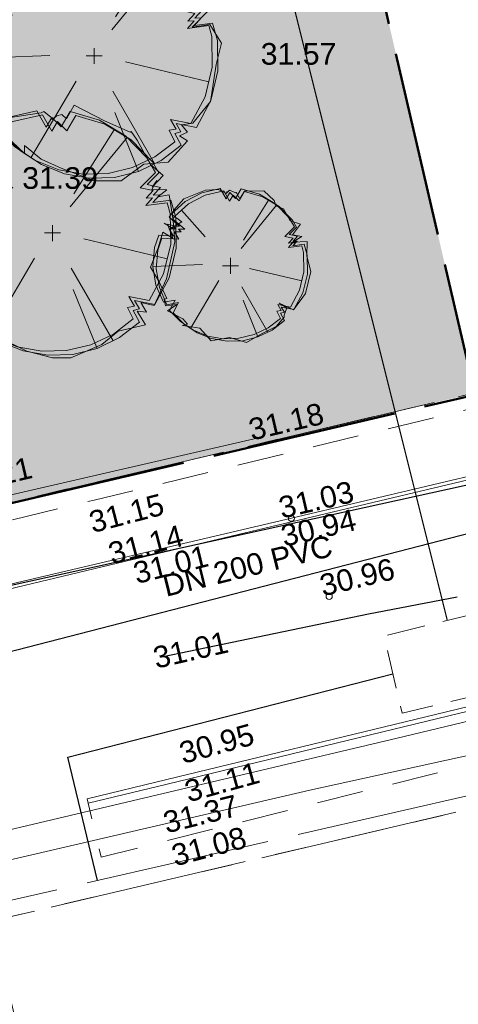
# Model space of a CAD drawing. Header units: metres. Extents: x 738076 to 738809, y 6589688 to 6590318.
# Tile 67 of 188: x 738437 to 738451, y 6589956 to 6589988. Entities that reach past the tile are written whole.
import ezdxf

# ---------------------------------------------------------------- set-up
doc = ezdxf.new("R2010")
doc.units = ezdxf.units.M
for name, pattern in [('ASFBET', [2.5, 1.5, -1]), ('HEKK', [134.6, 130, -4.6]), ('KATASTRIPIIR', [7, 4, -1, 1, -1]), ('KONTUUR', [1.85, 1.25, -0.6]), ('TOOPIIR', [7, 6, -1])]:
    doc.linetypes.add(name, pattern=pattern)
for name, color, linetype, lineweight in [('_GE (2D)', 7, 'Continuous', 5), ('_MA-haljastus kool (2D)', 7, 'Continuous', 5), ('_MA-joon kool (2D)', 7, 'Continuous', 5), ('_MA-pind kool (2D)', 7, 'Continuous', 5), ('None', 7, 'Continuous', 5), ('Plants-Component-Interior Linework', 7, 'Continuous', 18), ('Plants-Component-Outline', 7, 'Continuous', 18)]:
    doc.layers.add(name, color=color, linetype=linetype, lineweight=lineweight)
for name, color, linetype, lineweight, true_color in [('GE-HALJASTUS', 7, 'Continuous', 5, 0x888888), ('GE-korgus-EH2000', 7, 'Continuous', 5, 0x888888), ('GE-KTRASS', 7, 'Continuous', 5, 0x888888), ('GE-MOOTPIIR', 7, 'Continuous', 5, 0x888888), ('GE-MPKAABEL', 7, 'Continuous', 5, 0x888888), ('GE-MPOHULIIN', 7, 'Continuous', 5, 0x888888), ('GE-PIIR', 7, 'Continuous', 18, 0xcc6600), ('GE-TEE', 7, 'Continuous', 5, 0x888888), ('GE-TTRASS', 7, 'Continuous', 5, 0x888888), ('GE-VTRASS', 7, 'Continuous', 5, 0x888888), ('MA-haljastus murukate', 7, 'Continuous', 5, 0xb9ceac), ('MA-haljastus puu', 7, 'Continuous', 5, 0xb9ceac), ('MA-projektala piir', 7, 'TOOPIIR', 50, 0xdd0000), ('MA-välisvalgusti', 7, 'Continuous', 5, 0x888888)]:
    doc.layers.add(name, color=color, linetype=linetype, lineweight=lineweight, true_color=true_color)
doc.styles.add('Arial', font='Arial')
doc.linetypes.add('-K-', pattern='A,10,-0.8,-1.308668,["K",Arial,S=1.4,R=0,X=-1.308668,Y=-0.7],-0.891332,10,-3', length=26)
doc.linetypes.add('-T-', pattern='A,10,-0.8,-1.198494,["T",Arial,S=1.4,R=0,X=-1.198494,Y=-0.7],-1.001506,10,-3', length=26)
doc.linetypes.add('-V-', pattern='A,10,-0.8,-1.308668,["V",Arial,S=1.4,R=0,X=-1.308668,Y=-0.7],-0.891332,10,-3', length=26)
doc.linetypes.add('MP_KBL', pattern='A,0,[1,MP_KBL.shx,S=1,R=0,X=0,Y=-0.5],-18.999', length=18.999)

# ---------------------------------------------------------------- blocks, each defined once
blk = doc.blocks.new('Hardscape (2D)-51')
at = {"layer": 'MA-haljastus murukate', "color": 254, "true_color": 0xd9e6cf, "transparency": 33554687}
blk.add_solid([(-8.992, -1.7), (-12.528, 13.534), (-24.06, -5.248), (-29.504, 17.066)], dxfattribs=at)
blk.add_solid([(-8.992, -1.7), (-12.528, 13.534), (-24.06, -5.248), (-29.504, 17.066)], dxfattribs=at)
at = {"layer": 'MA-haljastus murukate', "color": 0, "flags": 1}
for tag in ['IFC_UUID', 'instanceID', 'prm0_name', 'prm0_type', 'prm0_value', 'prm1_name', 'prm1_type', 'prm1_value', 'prm2_name', 'prm2_type', 'prm2_value', 'prm3_name', 'prm3_type', 'prm3_value', 'prm4_name', 'prm4_type', 'prm4_value', 'prm5_name', 'prm5_type', 'prm5_value', 'prm6_name', 'prm6_type', 'prm6_value', 'prm7_name', 'prm7_type', 'prm7_value', 'prm8_name', 'prm8_type', 'prm8_value']:
    blk.add_attdef(tag, (-2153984.551, -6234772.26), '', height=0.00018, dxfattribs=at)
blk = doc.blocks.new('MA-pind kool (2D)')
at = {"layer": 'MA-haljastus murukate', "transparency": 33554687}
blk.add_blockref('Hardscape (2D)-51', (-2153955.047, -6234767.012), dxfattribs=at)
blk = doc.blocks.new('OT 04 (2D)')
at = {"layer": 'MA-välisvalgusti', "color": 7, "transparency": 33554687}
for p, q in [((-0.196, 0), (0.196, 0)), ((0, 0.193), (0, -0.195))]:
    blk.add_line(p, q, dxfattribs=at)
at = {"layer": 'Plants-Component-Interior Linework'}
for p, q in [((0.517, 0.953), (1.492, 2.507)), ((0.427, 0.635), (1.806, 2.318)), ((-0.966, 1.086), (-1.883, 2.118)), ((-2.202, 1.394), (-2.553, 1.612)), ((-1.076, 0.01), (-3, -0.063)), ((0.758, -0.145), (2.778, -0.628)), ((-0.439, -0.612), (-1.533, -2.469)), ((0.453, -0.857), (1.467, -2.613)), ((0.503, -1.373), (1.079, -2.801))]:
    blk.add_line(p, q, dxfattribs=at)
at = {"layer": 'Plants-Component-Outline'}
blk.add_line((1.475, -2.451), (1.956, -2.085), dxfattribs=at)
at = {"layer": 'Plants-Component-Outline', "flags": 128}
for points in [[(1.956, -2.085), (1.818, -1.804), (1.986, -1.776), (1.852, -1.544), (2.344, -1.641), (2.692, -0.988), (2.865, -0.269), (2.853, 0.471), (2.78, 0.736), (2.264, 0.668), (2.427, 0.851), (2.272, 0.842), (2.443, 1.033), (2.125, 1.1), (2.493, 1.468), (2.287, 1.826), (1.77, 2.354), (1.136, 2.736), (0.427, 2.948), (0.211, 2.574), (-0.016, 2.802), (-0.152, 2.567), (-0.383, 2.967), (-1.096, 2.799), (-1.745, 2.459), (-2.29, 1.969), (-2.37, 1.849), (-1.969, 1.504), (-2.214, 1.504), (-2.104, 1.394), (-2.361, 1.394), (-2.198, 1.112), (-2.771, 1.145), (-2.938, 0.667), (-3, -0.063), (-2.879, -0.786), (-2.583, -1.456), (-2.135, -1.37), (-2.345, -1.77), (-1.922, -2.202), (-1.42, -2.538), (-0.859, -2.764), (-0.264, -2.87), (0.341, -2.852), (0.929, -2.71), (1.475, -2.451)], [(0.562, 2.852), (0.346, 2.478), (0.119, 2.705), (-0.017, 2.47), (-0.248, 2.871), (-0.961, 2.703), (-1.611, 2.363), (-2.155, 1.873), (-2.218, 1.778), (-1.761, 1.384), (-2.006, 1.384), (-1.896, 1.274), (-2.153, 1.274), (-1.99, 0.992), (-2.643, 1.029), (-2.803, 0.571), (-2.865, -0.16), (-2.744, -0.882), (-2.448, -1.553), (-2, -1.466), (-2.211, -1.866), (-1.785, -2.3), (-1.28, -2.637), (-0.716, -2.863), (-0.118, -2.967), (0.49, -2.946), (1.079, -2.801), (1.627, -2.537), (2.108, -2.165), (1.952, -1.881), (2.105, -1.844), (1.987, -1.64), (2.478, -1.737), (2.826, -1.084), (3, -0.365), (2.988, 0.375), (2.871, 0.799), (2.435, 0.741), (2.598, 0.924), (2.443, 0.915), (2.614, 1.107), (2.296, 1.173), (2.579, 1.456), (2.422, 1.729), (1.904, 2.258)], [(1.904, 2.258), (1.271, 2.64), (0.562, 2.851)]]:
    blk.add_lwpolyline(points, dxfattribs=at)
at = {"layer": 'None', "color": 0, "flags": 1}
for tag in ['ID', 'Quantity', 'Latin_Name', 'Common_Name', 'Plantlist_Name', 'Category', 'Spread', 'Height', 'Spacing', 'Scheduled_Size', 'SKU', 'Price', 'Extended_Price', 'Notes', 'Class_Code', 'Landscape_Use', 'Growth_Habit', 'Mature_Height', 'Mature_Spread', 'Flower_Characteristics', 'Floral_Color', 'Blooms_Begin', 'Foliage_Characteristics', 'Foliage_Color', 'Fall_Colors', 'Fruit_Characteristics', 'Fruit_Color', 'Persistence', 'Tolerances', 'Water_Range', 'Soil_Range', 'pH_Range', 'Light_Range', 'Plant_Zone', 'Favorite', 'Project_Numbers', 'Supplier', 'Comment_1', 'Comment_2', 'Comment_3', 'Image_Plant_Form', 'Image_Detail', 'Image_Misc', 'Custom_Image']:
    blk.add_attdef(tag, (-3, -2.967), '', height=0.00018, dxfattribs=at)
blk = doc.blocks.new('Ornamental Tree 04 (2D)')
at = {"layer": 'None', "color": 250, "true_color": 0x444444, "transparency": 33554687}
blk.add_blockref('OT 04 (2D)', (0, 0), dxfattribs=at)
blk = doc.blocks.new('Plant (2D)')
at = {"layer": 'MA-haljastus puu', "transparency": 33554687, "flags": 128}
blk.add_lwpolyline([(3.426, 2.536), (2.486, 2.93), (2.632, 3.292), (2.578, 3.095), (1.725, 3.859), (0.506, 4.068), (0.507, 3.695), (0.285, 3.73), (0.103, 3.781), (-0.039, 3.679), (-0.259, 3.703), (-0.107, 3.759), (-0.235, 3.735), (-0.534, 3.913), (-1.325, 3.892), (-2.194, 3.514), (-3.07, 2.57), (-3.257, 2.592), (-2.429, 2.178), (-2.957, 2.154), (-2.855, 1.838), (-3.002, 2.078), (-2.711, 1.702), (-3.723, 1.73), (-3.974, 1.115), (-3.785, -0.166), (-3.874, -0.893), (-3.219, -1.806), (-3.336, -1.796), (-3.321, -1.923), (-2.72, -2.012), (-3.145, -2.413), (-2.659, -2.765), (-2.248, -3.159), (-2.254, -2.898), (-1.714, -3.342), (-1.065, -3.626), (0.006, -4.04), (0.87, -4.043), (1.601, -3.5), (2.394, -3.44), (3.017, -2.745), (2.756, -2.58), (3.016, -2.466), (2.828, -2.224), (3.185, -2.179), (3.759, -1.475), (3.948, -0.274), (4.121, 0.418), (3.736, 1.015), (3.164, 0.934), (3.678, 1.444), (3.428, 1.46), (3.671, 1.424), (3.051, 1.507), (3.596, 2.123)], close=True, dxfattribs=at)
at = {"layer": 'MA-haljastus puu', "color": 7, "transparency": 33554687, "xscale": 1.333333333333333, "yscale": 1.333333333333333, "zscale": 1.25}
blk.add_blockref('Ornamental Tree 04 (2D)', (0, 0, -0.555), dxfattribs=at)
at = {"layer": 'MA-haljastus puu', "color": 0, "flags": 1}
for tag in ['IFC_UUID', 'instanceID', 'prm0_name', 'prm0_type', 'prm0_value', 'prm1_name', 'prm1_type', 'prm1_value', 'prm2_name', 'prm2_type', 'prm2_value', 'prm3_name', 'prm3_type', 'prm3_value', 'prm4_name', 'prm4_type', 'prm4_value', 'prm5_name', 'prm5_type', 'prm5_value', 'prm6_name', 'prm6_type', 'prm6_value', 'prm7_name', 'prm7_type', 'prm7_value', 'prm8_name', 'prm8_type', 'prm8_value', 'prm9_name', 'prm9_type', 'prm9_value', 'ID', 'Quantity', 'Latin_Name', 'Common_Name', 'Plantlist_Name', 'Category', 'Spread', 'Height', 'Spacing', 'Scheduled_Size', 'SKU', 'Price', 'Extended_Price', 'Notes', 'Class_Code', 'Landscape_Use', 'Growth_Habit', 'Mature_Height', 'Mature_Spread', 'Flower_Characteristics', 'Floral_Color', 'Blooms_Begin', 'Foliage_Characteristics', 'Foliage_Color', 'Fall_Colors', 'Fruit_Characteristics', 'Fruit_Color', 'Persistence', 'Tolerances', 'Water_Range', 'Soil_Range', 'pH_Range', 'Light_Range', 'Plant_Zone', 'Favorite', 'Project_Numbers', 'Supplier', 'Comment_1', 'Comment_2', 'Comment_3', 'Image_Plant_Form', 'Image_Detail', 'Image_Misc', 'Custom_Image']:
    blk.add_attdef(tag, (-2153980.344, -6234761.842), '', height=0.00018, dxfattribs=at)
blk = doc.blocks.new('Plant (2D)-1')
at = {"layer": 'MA-haljastus puu', "transparency": 33554687, "flags": 128}
blk.add_lwpolyline([(3.17, 2.213), (2.73, 3.002), (2.542, 3.279), (2.505, 3.259), (1.682, 3.626), (0.703, 4.132), (0.449, 3.699), (0.302, 3.829), (0.133, 3.79), (-0.024, 3.668), (0.028, 3.681), (-0.11, 3.786), (-0.282, 3.929), (-0.369, 3.886), (-1.58, 3.701), (-2.44, 3.206), (-2.838, 2.544), (-3.236, 2.442), (-2.675, 1.945), (-3.033, 2.232), (-2.896, 1.826), (-2.961, 1.755), (-3.008, 1.689), (-3.504, 1.446), (-3.985, 0.809), (-4.032, -0.173), (-3.637, -1.095), (-3.535, -1.713), (-3.164, -1.681), (-3.339, -1.87), (-2.727, -2.059), (-3.169, -2.154), (-2.403, -3.022), (-2.482, -2.883), (-2.496, -3.169), (-1.741, -3.385), (-0.83, -3.827), (-0.002, -4.037), (0.591, -4.037), (1.589, -3.612), (2.12, -3.176), (3.006, -2.97), (2.733, -2.532), (3.034, -2.556), (2.85, -2.248), (3.284, -2.348), (3.683, -1.483), (3.957, -0.291), (3.903, 0.407), (3.773, 1.238), (3.404, 1.169), (3.697, 1.395), (3.206, 1.411), (3.374, 1.694), (3.216, 1.478), (3.571, 1.864)], close=True, dxfattribs=at)
at = {"layer": 'MA-haljastus puu', "color": 7, "transparency": 33554687, "xscale": 1.333333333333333, "yscale": 1.333333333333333, "zscale": 1.25}
blk.add_blockref('Ornamental Tree 04 (2D)', (0, 0, -0.815), dxfattribs=at)
at = {"layer": 'MA-haljastus puu', "color": 0, "flags": 1}
for tag in ['IFC_UUID', 'instanceID', 'prm0_name', 'prm0_type', 'prm0_value', 'prm1_name', 'prm1_type', 'prm1_value', 'prm2_name', 'prm2_type', 'prm2_value', 'prm3_name', 'prm3_type', 'prm3_value', 'prm4_name', 'prm4_type', 'prm4_value', 'prm5_name', 'prm5_type', 'prm5_value', 'prm6_name', 'prm6_type', 'prm6_value', 'prm7_name', 'prm7_type', 'prm7_value', 'prm8_name', 'prm8_type', 'prm8_value', 'prm9_name', 'prm9_type', 'prm9_value', 'ID', 'Quantity', 'Latin_Name', 'Common_Name', 'Plantlist_Name', 'Category', 'Spread', 'Height', 'Spacing', 'Scheduled_Size', 'SKU', 'Price', 'Extended_Price', 'Notes', 'Class_Code', 'Landscape_Use', 'Growth_Habit', 'Mature_Height', 'Mature_Spread', 'Flower_Characteristics', 'Floral_Color', 'Blooms_Begin', 'Foliage_Characteristics', 'Foliage_Color', 'Fall_Colors', 'Fruit_Characteristics', 'Fruit_Color', 'Persistence', 'Tolerances', 'Water_Range', 'Soil_Range', 'pH_Range', 'Light_Range', 'Plant_Zone', 'Favorite', 'Project_Numbers', 'Supplier', 'Comment_1', 'Comment_2', 'Comment_3', 'Image_Plant_Form', 'Image_Detail', 'Image_Misc', 'Custom_Image']:
    blk.add_attdef(tag, (-2153981.721, -6234767.566), '', height=0.00018, dxfattribs=at)
blk = doc.blocks.new('OT 02 (2D)')
at = {"layer": 'MA-välisvalgusti', "color": 7, "transparency": 33554687}
for p, q in [((-0.236, 0), (0.236, 0)), ((0, 0.231), (0, -0.233))]:
    blk.add_line(p, q, dxfattribs=at)
at = {"layer": 'Plants-Component-Interior Linework'}
for p, q in [((0.308, 0.503), (1.342, 1.764)), ((0.376, 0.741), (1.107, 1.906)), ((-0.737, 0.841), (-1.424, 1.615)), ((-1.664, 1.072), (-1.927, 1.236)), ((-0.819, 0.033), (-2.262, -0.021)), ((0.557, -0.083), (2.072, -0.445)), ((-0.342, -0.433), (-1.162, -1.825)), ((0.328, -0.616), (1.089, -1.934)), ((0.365, -1.004), (0.798, -2.074))]:
    blk.add_line(p, q, dxfattribs=at)
at = {"layer": 'Plants-Component-Outline'}
blk.add_line((1.094, -1.812), (1.455, -1.537), dxfattribs=at)
at = {"layer": 'Plants-Component-Outline', "flags": 128}
for points in [[(1.455, -1.537), (1.351, -1.327), (1.478, -1.305), (1.377, -1.131), (1.746, -1.204), (2.007, -0.715), (2.137, -0.175), (2.128, 0.38), (2.073, 0.578), (1.686, 0.527), (1.808, 0.664), (1.692, 0.658), (1.82, 0.801), (1.582, 0.851), (1.858, 1.127), (1.704, 1.396), (1.315, 1.792), (0.84, 2.079), (0.308, 2.237), (0.147, 1.957), (-0.024, 2.128), (-0.126, 1.951), (-0.299, 2.252), (-0.834, 2.126), (-1.321, 1.871), (-1.73, 1.503), (-1.789, 1.413), (-1.489, 1.154), (-1.672, 1.154), (-1.59, 1.072), (-1.782, 1.072), (-1.661, 0.861), (-2.09, 0.885), (-2.215, 0.526), (-2.262, -0.021), (-2.171, -0.563), (-1.949, -1.066), (-1.613, -1.001), (-1.771, -1.301), (-1.454, -1.625), (-1.077, -1.877), (-0.656, -2.047), (-0.21, -2.126), (0.244, -2.113), (0.684, -2.006), (1.094, -1.812)], [(0.409, 2.165), (0.248, 1.885), (0.077, 2.055), (-0.025, 1.879), (-0.198, 2.18), (-0.733, 2.053), (-1.22, 1.799), (-1.628, 1.431), (-1.676, 1.359), (-1.333, 1.064), (-1.516, 1.064), (-1.434, 0.982), (-1.626, 0.982), (-1.505, 0.771), (-1.994, 0.798), (-2.114, 0.454), (-2.161, -0.093), (-2.07, -0.636), (-1.848, -1.138), (-1.512, -1.074), (-1.67, -1.373), (-1.351, -1.699), (-0.972, -1.952), (-0.549, -2.121), (-0.1, -2.199), (0.355, -2.183), (0.798, -2.074), (1.208, -1.876), (1.569, -1.598), (1.452, -1.384), (1.567, -1.357), (1.478, -1.204), (1.847, -1.277), (2.108, -0.787), (2.238, -0.247), (2.229, 0.307), (2.141, 0.625), (1.815, 0.582), (1.937, 0.719), (1.82, 0.713), (1.949, 0.856), (1.71, 0.906), (1.923, 1.118), (1.805, 1.323), (1.416, 1.72)], [(1.416, 1.72), (0.941, 2.006), (0.409, 2.165)]]:
    blk.add_lwpolyline(points, dxfattribs=at)
at = {"layer": 'None', "color": 0, "flags": 1}
for tag in ['ID', 'Quantity', 'Latin_Name', 'Common_Name', 'Plantlist_Name', 'Category', 'Spread', 'Height', 'Spacing', 'Scheduled_Size', 'SKU', 'Price', 'Extended_Price', 'Notes', 'Class_Code', 'Landscape_Use', 'Growth_Habit', 'Mature_Height', 'Mature_Spread', 'Flower_Characteristics', 'Floral_Color', 'Blooms_Begin', 'Foliage_Characteristics', 'Foliage_Color', 'Fall_Colors', 'Fruit_Characteristics', 'Fruit_Color', 'Persistence', 'Tolerances', 'Water_Range', 'Soil_Range', 'pH_Range', 'Light_Range', 'Plant_Zone', 'Favorite', 'Project_Numbers', 'Supplier', 'Comment_1', 'Comment_2', 'Comment_3', 'Image_Plant_Form', 'Image_Detail', 'Image_Misc', 'Custom_Image']:
    blk.add_attdef(tag, (-2.262, -2.199), '', height=0.00018, dxfattribs=at)
blk = doc.blocks.new('Ornamental Tree 02 (2D)')
at = {"layer": 'None', "color": 7, "transparency": 33554687}
blk.add_blockref('OT 02 (2D)', (0, 0), dxfattribs=at)
blk = doc.blocks.new('Plant (2D)-2')
at = {"layer": 'MA-haljastus puu', "transparency": 33554687, "flags": 128}
blk.add_lwpolyline([(1.934, 1.454), (1.709, 1.837), (1.466, 1.933), (1.412, 2.107), (1.079, 2.427), (0.451, 2.415), (0.304, 2.159), (0.183, 2.383), (0.196, 2.345), (-0.028, 2.442), (-0.126, 2.352), (-0.122, 2.398), (-0.129, 2.337), (-0.388, 2.466), (-0.805, 2.449), (-1.504, 2.164), (-1.845, 1.784), (-1.882, 1.646), (-1.579, 1.42), (-1.902, 1.22), (-1.823, 1.289), (-2.037, 1.339), (-1.862, 0.887), (-2.187, 1.088), (-2.344, 0.581), (-2.585, -0.052), (-2.322, -0.5), (-2.057, -1.062), (-2.147, -1.087), (-2.098, -1.298), (-1.731, -1.254), (-2.042, -1.461), (-1.538, -1.719), (-1.389, -1.888), (-1.554, -1.934), (-0.987, -2.023), (-0.625, -2.427), (-0.028, -2.324), (0.516, -2.484), (1.024, -2.196), (1.476, -1.969), (1.735, -1.665), (1.739, -1.6), (1.817, -1.365), (1.573, -1.21), (2.038, -1.432), (2.427, -0.895), (2.599, -0.193), (2.473, 0.312), (2.474, 0.786), (2.015, 0.759), (2.093, 0.739), (1.949, 0.729), (2.31, 0.94), (2.001, 0.995), (2.258, 1.345)], close=True, dxfattribs=at)
at = {"layer": 'MA-haljastus puu', "color": 7, "transparency": 33554687, "xscale": 1.111111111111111, "yscale": 1.111111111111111, "zscale": 1.333333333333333}
blk.add_blockref('Ornamental Tree 02 (2D)', (0, 0, -1.01), dxfattribs=at)
at = {"layer": 'MA-haljastus puu', "color": 0, "flags": 1}
for tag in ['IFC_UUID', 'instanceID', 'prm0_name', 'prm0_type', 'prm0_value', 'prm1_name', 'prm1_type', 'prm1_value', 'prm2_name', 'prm2_type', 'prm2_value', 'prm3_name', 'prm3_type', 'prm3_value', 'prm4_name', 'prm4_type', 'prm4_value', 'prm5_name', 'prm5_type', 'prm5_value', 'prm6_name', 'prm6_type', 'prm6_value', 'prm7_name', 'prm7_type', 'prm7_value', 'prm8_name', 'prm8_type', 'prm8_value', 'prm9_name', 'prm9_type', 'prm9_value', 'ID', 'Quantity', 'Latin_Name', 'Common_Name', 'Plantlist_Name', 'Category', 'Spread', 'Height', 'Spacing', 'Scheduled_Size', 'SKU', 'Price', 'Extended_Price', 'Notes', 'Class_Code', 'Landscape_Use', 'Growth_Habit', 'Mature_Height', 'Mature_Spread', 'Flower_Characteristics', 'Floral_Color', 'Blooms_Begin', 'Foliage_Characteristics', 'Foliage_Color', 'Fall_Colors', 'Fruit_Characteristics', 'Fruit_Color', 'Persistence', 'Tolerances', 'Water_Range', 'Soil_Range', 'pH_Range', 'Light_Range', 'Plant_Zone', 'Favorite', 'Project_Numbers', 'Supplier', 'Comment_1', 'Comment_2', 'Comment_3', 'Image_Plant_Form', 'Image_Detail', 'Image_Misc', 'Custom_Image']:
    blk.add_attdef(tag, (-2153974.52, -6234767.07), '', height=0.00018, dxfattribs=at)
blk = doc.blocks.new('MA-haljastus kool (2D)')
at = {"layer": 'MA-haljastus puu', "transparency": 33554687}
for name, p in [('Plant (2D)', (-2153976.344, -6234757.8)), ('Plant (2D)-1', (-2153977.689, -6234763.528)), ('Plant (2D)-2', (-2153971.936, -6234764.586))]:
    blk.add_blockref(name, p, dxfattribs=at)
blk = doc.blocks.new('GE')
at = {"layer": 'GE-HALJASTUS', "linetype": 'HEKK'}
blk.add_line((23.437, -30.56), (32.693, -28.427), dxfattribs=at)
at = {"layer": 'GE-korgus-EH2000', "linetype": 'Continuous'}
for centre in [(33.756, -31.025), (34.976, -33.556)]:
    blk.add_circle(centre, 0.1, dxfattribs=at)
at = {"layer": 'GE-KTRASS', "linetype": '-K-', "lineweight": 30}
blk.add_line((2.577, -41.019), (56.255, -27.199), dxfattribs=at)
at = {"layer": 'GE-KTRASS', "linetype": '-K-', "lineweight": 30, "flags": 128}
blk.add_lwpolyline([(29.611, -35.502), (36.246, -34.115), (39.117, -33.571)], dxfattribs=at)
at = {"layer": 'GE-MOOTPIIR', "linetype": 'TOOPIIR', "flags": 128}
blk.add_lwpolyline([(-55.793, 72.46), (-71.92, -3.964), (-63.155, -63.562), (-14.426, -52.343), (60.597, -35.165), (49.783, 15.942), (113.73, 29.442), (108.435, 51.794), (105.477, 65.755), (103.487, 71.137), (103.016, 81.225), (96.706, 107.868), (49.378, 98.052), (-55.793, 72.46)], close=True, dxfattribs=at)
at = {"layer": 'GE-MPKAABEL', "linetype": 'MP_KBL', "flags": 128}
blk.add_lwpolyline([(54.316, -37.781), (54.087, -37.013), (53.236, -36.084), (47.265, -36.984), (34.355, -39.828), (20.995, -42.934), (19.778, -42.835), (19.309, -41.861), (17.513, -32.503), (14.045, -20.663), (11.677, -10.753), (9.446, -2.892), (7.509, 5.265), (7.467, 6.94), (9.132, 7.593), (12.197, 7.011), (19.351, 7.767), (22.929, 8.744)], dxfattribs=at)
at = {"layer": 'GE-MPOHULIIN', "linetype": 'Continuous', "flags": 128}
blk.add_lwpolyline([(12.64, -43.942), (37.176, -38.146), (60.065, -32.653)], dxfattribs=at)
at = {"layer": 'GE-PIIR', "linetype": 'KATASTRIPIIR', "flags": 128}
for points in [[(326.835, 46.575), (336.395, 34.625), (221.105, 4.485), (187.915, -4.215), (158.975, -11.755), (141.685, -16.435), (102.965, -25.515), (54.345, -36.955), (24.075, -44.055), (-24.415, -55.435), (-44.935, -60.265), (-47.165, -46.415), (-25.455, -42.495), (16.105, -32.535), (106.505, -11.195), (125.525, -6.075), (156.615, 2.055), (158.765, 2.625), (175.765, 7.065), (208.175, 15.535), (216.635, 17.755), (254.605, 27.685), (264.765, 30.335), (326.835, 46.575)], [(4.335, 20.465), (94.785, 41.465), (106.505, -11.195), (16.105, -32.535), (5.535, 15.095), (4.335, 20.465)], [(54.345, -36.955), (61.585, -64.485), (55.415, -66.125), (47.775, -68.185), (49.755, -75.425), (35.695, -78.365), (34.525, -73.375), (27.665, -74.195), (27.055, -69.115), (29.885, -68.785), (24.075, -44.055), (54.345, -36.955)]]:
    blk.add_lwpolyline(points, dxfattribs=at)
at = {"layer": 'GE-TEE', "linetype": 'Continuous', "flags": 128}
for points in [[(13.623, -2.097), (19.347, -0.735), (26.303, 0.929), (27.434, 1.147), (27.93, 1.259), (28.482, 1.246), (29, 1.02), (32.241, -1.639), (37.911, -6.301), (38.654, -6.976), (39.366, -7.718), (39.999, -8.473), (45.529, -15.723), (46.009, -16.641), (48.783, -25.111), (48.736, -26.199), (48.698, -26.683), (48.419, -27.23), (47.853, -27.688), (46.909, -28.017), (33.761, -31.138), (28.129, -32.481), (22.356, -33.857)], [(18.315, -24.849), (19.761, -31.734), (19.881, -32.259), (19.933, -32.486), (20.455, -33.242), (21.045, -33.643), (21.759, -33.76), (22.363, -33.7), (28.114, -32.35), (33.756, -31.025), (46.887, -27.919)], [(59.96, -32.152), (49.27, -34.742), (38.103, -37.448), (29.731, -39.477), (27.151, -40.102), (27.186, -40.248), (29.74, -39.629), (38.138, -37.594), (49.306, -34.888), (59.995, -32.298)]]:
    blk.add_lwpolyline(points, dxfattribs=at)
at = {"layer": 'GE-TEE', "linetype": 'ASFBET', "flags": 128}
for points in [[(19.881, -32.259), (27.374, -30.438), (48.613, -25.28), (48.675, -25.281)], [(60.305, -33.783), (49.834, -36.412), (38.265, -39.317), (29.392, -41.545), (27.604, -41.994), (27.186, -40.248)]]:
    blk.add_lwpolyline(points, dxfattribs=at)
at = {"layer": 'GE-TTRASS', "linetype": '-T-', "lineweight": 30, "flags": 128}
for points in [[(18.027, 12.444), (25.152, -12.351), (32.842, -10.514), (38.792, -34.332)], [(27.488, -42.746), (26.522, -38.758), (37.037, -36.06)]]:
    blk.add_lwpolyline(points, dxfattribs=at)
at = {"layer": 'GE-TTRASS', "linetype": 'KONTUUR', "flags": 128}
blk.add_lwpolyline([(40.648, -33.873), (41.213, -36.394), (37.338, -37.333), (36.748, -34.838), (40.648, -33.873)], close=True, dxfattribs=at)
at = {"layer": 'GE-VTRASS', "linetype": '-V-', "lineweight": 30}
blk.add_line((20.332, -34.147), (51.017, -27.402), dxfattribs=at)
at = {"layer": 'GE-korgus-EH2000', "char_height": 0.7, "attachment_point": 1, "line_spacing_factor": 0.25, "style": 'Arial'}
for s, insert in [(' 31.57 ', (32.491, -15.651)), (' 31.39 ', (24.78, -19.668))]:
    blk.add_mtext(s, dxfattribs=dict(at, insert=insert))
at = {"layer": 'GE-korgus-EH2000', "char_height": 0.7, "line_spacing_factor": 0.25, "style": 'Arial'}
for s, insert, attachment_point, rotation in [(' 31.18 ', (32.049, -27.894), 1, 13.1127), (' 31.21 ', (22.624, -29.652), 1, 13.2335), (' 31.03 ', (33.02, -30.423), 1, 13.1127), (' 31.15 ', (27.065, -31.586), 7, 14.5783), (' 30.94 ', (33.095, -31.332), 1, 13.1127), (' 31.14 ', (27.687, -32.602), 7, 14.6641), (' 31.01 ', (28.49, -33.232), 7, 14.0187), (' 30.96 ', (34.345, -32.941), 1, 13.6121), (' 31.01 ', (29.118, -35.966), 7, 12.7975), (' 30.95 ', (29.991, -39.059), 7, 15.3683), (' 31.11 ', (30.166, -40.304), 7, 15.4821), (' 31.37 ', (29.452, -41.3), 7, 13.8556), (' 31.08 ', (29.733, -42.372), 7, 14.8473)]:
    blk.add_mtext(s, dxfattribs=dict(at, insert=insert, attachment_point=attachment_point, rotation=rotation))
at = {"layer": 'GE-KTRASS', "insert": (32.337, -32.568), "char_height": 0.7, "attachment_point": 5, "rotation": 13.7906, "line_spacing_factor": 0.25, "style": 'Arial'}
blk.add_mtext('DN 200 PVC', dxfattribs=at)
blk = doc.blocks.new('GE (2D)')
at = {"layer": 'None', "color": 7, "transparency": 33554687}
blk.add_blockref('GE', (-2154003.722, -6234741.731, 4.5), dxfattribs=at)
blk = doc.blocks.new('MA-joon kool (2D)')
at = {"layer": 'MA-projektala piir', "flags": 128}
blk.add_lwpolyline([(-2154058.21, -6234739.129), (-2154056.135, -6234729.123), (-2153911.071, -6234694.337), (-2153908.109, -6234706.781), (-2153980.912, -6234723.501), (-2153977.314, -6234740.789), (-2153975.791, -6234740.472), (-2153975.24, -6234740.485), (-2153974.722, -6234740.711), (-2153969.531, -6234745.05), (-2153964.027, -6234768.76), (-2153989.584, -6234774.738), (-2154001.25, -6234777.364), (-2154017.246, -6234781.447), (-2154017.307, -6234781.194), (-2154049.486, -6234787.774), (-2154049.637, -6234786.298), (-2154053.752, -6234786.691), (-2154058.349, -6234745.739)], close=True, dxfattribs=at)

msp = doc.modelspace()

# ---------------------------------------------------------------- block references
at = {"layer": '_MA-pind kool (2D)'}
msp.add_blockref('MA-pind kool (2D)', (2892415.877, 12824744.766), dxfattribs=at)

# ---------------------------------------------------------------- next in the draw order: block references
at = {"layer": '_GE (2D)'}
msp.add_blockref('GE (2D)', (2892415.877, 12824744.766), dxfattribs=at)
at = {"layer": '_MA-haljastus kool (2D)'}
msp.add_blockref('MA-haljastus kool (2D)', (2892415.877, 12824744.766), dxfattribs=at)
at = {"layer": '_MA-joon kool (2D)'}
msp.add_blockref('MA-joon kool (2D)', (2892415.877, 12824744.766), dxfattribs=at)

doc.saveas('drawing.dxf')
